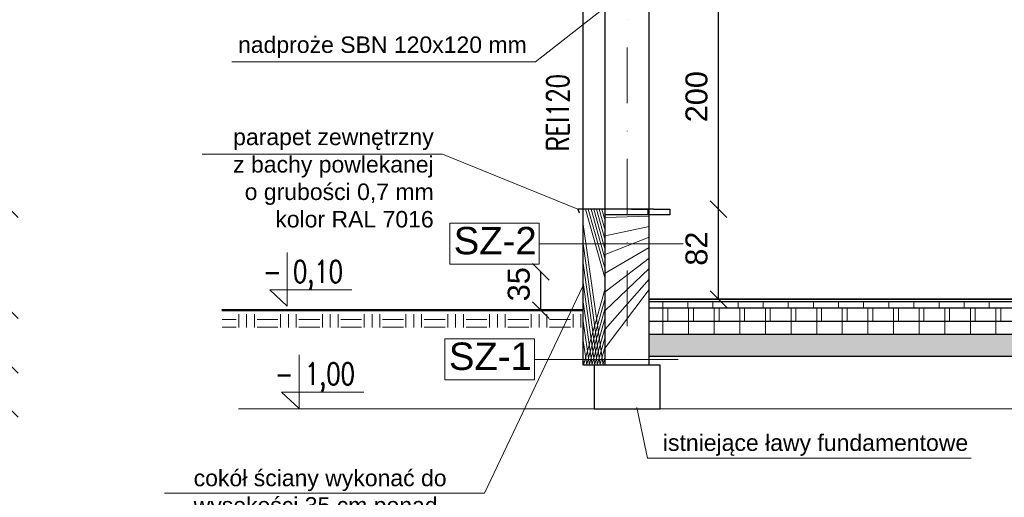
# Model space of a CAD drawing. Header units: millimetres. Extents: x 6197 to 108098, y 4257 to 29730.
# Tile 82 of 148: x 38644 to 39542, y 10991 to 11426. Entities that reach past the tile are written whole.
import ezdxf

# ---------------------------------------------------------------- set-up
doc = ezdxf.new("R2010")
doc.units = ezdxf.units.MM
doc.linetypes.add('DASHDOTX2', pattern=[50.8, 25.4, -12.7, 0, -12.7])
for name, color, linetype, lineweight in [('&_opisy_100', 51, 'Continuous', 20), ('isa_VA361402213E07D_TUsr', 7, 'Continuous', 25), ('isa_VA361402213E07D_TUsr_10A36144A21200DF', 5, 'Continuous', 25)]:
    doc.layers.add(name, color=color, linetype=linetype, lineweight=lineweight)
doc.styles.add('Romans', font='romans.shx', dxfattribs={"width": 0.75})
doc.styles.get("Standard").update_dxf_attribs({"font": 'arial.ttf'})
doc.dimstyles.new('ISO-25', dxfattribs={"dimtxt": 2.5, "dimasz": 2.5, "dimexe": 1.25, "dimexo": 0.625, "dimtad": 1, "dimtxsty": 'Standard', "dimcen": 2.5, "dimadec": 0, "dimazin": 0, "dimtfac": 1, "dimtmove": 0, "dimatfit": 3, "dimfxl": 1, "dimarcsym": 0})
pattern_1 = [(45, (-1177855182.265636, -935728378.3481301), (-11.22532015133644, 11.22532015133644), [])]

# ---------------------------------------------------------------- blocks, each defined once
blk = doc.blocks.new('_Oblique')
at = {"color": 0, "linetype": 'ByBlock', "lineweight": -2}
blk.add_line((-0.5, -0.5), (0.5, 0.5), dxfattribs=at)
blk = doc.blocks.new('*D1316')
at = {"color": 0, "lineweight": -2, "transparency": 16777216}
blk.add_line((39107.76315655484, 10944.30563455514), (39157.76315655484, 10944.30563455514), dxfattribs=at)
at = {"layer": 'Defpoints', "color": 0, "transparency": 16777216}
for p in [(39107.76315655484, 11575.44144099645), (39157.76315655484, 11071.85515814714), (39157.76315655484, 10944.30563455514)]:
    blk.add_point(p, dxfattribs=at)
at = {"color": 0, "lineweight": -2, "transparency": 16777216, "xscale": 15, "yscale": 15, "zscale": 15, "rotation": 180}
blk.add_blockref('_Oblique', (39107.76315655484, 10944.30563455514), dxfattribs=at)
at = {"color": 0, "lineweight": -2, "transparency": 16777216, "xscale": 15, "yscale": 15, "zscale": 15}
blk.add_blockref('_Oblique', (39157.76315655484, 10944.30563455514), dxfattribs=at)
at = {"color": 0, "lineweight": 20, "transparency": 16777216, "insert": (39132.21066107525, 10962.9794275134), "char_height": 20, "attachment_point": 5}
blk.add_mtext('50', dxfattribs=at)
blk = doc.blocks.new('*D1317')
at = {"color": 0, "lineweight": -2, "transparency": 16777216}
blk.add_line((39157.76315655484, 10944.30563455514), (39177.76315655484, 10944.30563455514), dxfattribs=at)
at = {"layer": 'Defpoints', "color": 0, "transparency": 16777216}
for p in [(39157.76315655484, 11575.44144099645), (39177.76315655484, 11071.85515814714), (39177.76315655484, 10944.30563455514)]:
    blk.add_point(p, dxfattribs=at)
at = {"color": 0, "lineweight": -2, "transparency": 16777216, "xscale": 15, "yscale": 15, "zscale": 15, "rotation": 180}
blk.add_blockref('_Oblique', (39157.76315655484, 10944.30563455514), dxfattribs=at)
at = {"color": 0, "lineweight": -2, "transparency": 16777216, "xscale": 15, "yscale": 15, "zscale": 15}
blk.add_blockref('_Oblique', (39177.76315655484, 10944.30563455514), dxfattribs=at)
at = {"color": 0, "lineweight": 20, "transparency": 16777216, "insert": (39172.60471501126, 10962.9794275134), "char_height": 20, "attachment_point": 5}
blk.add_mtext('20', dxfattribs=at)
blk = doc.blocks.new('*D1318')
at = {"color": 0, "lineweight": -2, "transparency": 16777216}
blk.add_line((39177.76315655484, 10944.30563455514), (39217.76315655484, 10944.30563455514), dxfattribs=at)
at = {"layer": 'Defpoints', "color": 0, "transparency": 16777216}
for p in [(39177.76315655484, 11575.44144099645), (39217.76315655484, 11071.85515814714), (39217.76315655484, 10944.30563455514)]:
    blk.add_point(p, dxfattribs=at)
at = {"color": 0, "lineweight": -2, "transparency": 16777216, "xscale": 15, "yscale": 15, "zscale": 15, "rotation": 180}
blk.add_blockref('_Oblique', (39177.76315655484, 10944.30563455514), dxfattribs=at)
at = {"color": 0, "lineweight": -2, "transparency": 16777216, "xscale": 15, "yscale": 15, "zscale": 15}
blk.add_blockref('_Oblique', (39217.76315655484, 10944.30563455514), dxfattribs=at)
at = {"color": 0, "lineweight": 20, "transparency": 16777216, "insert": (39206.48417701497, 10962.9794275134), "char_height": 20, "attachment_point": 5}
blk.add_mtext('40', dxfattribs=at)
blk = doc.blocks.new('*D1319')
at = {"color": 0, "lineweight": -2, "transparency": 16777216}
blk.add_line((39217.76315655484, 10944.30563455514), (39782.76315631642, 10944.30563455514), dxfattribs=at)
at = {"layer": 'Defpoints', "color": 0, "transparency": 16777216}
for p in [(39217.76315655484, 11071.85515814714), (39782.76315631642, 11071.85515814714), (39782.76315631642, 10944.30563455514)]:
    blk.add_point(p, dxfattribs=at)
at = {"color": 0, "lineweight": -2, "transparency": 16777216, "xscale": 15, "yscale": 15, "zscale": 15, "rotation": 180}
blk.add_blockref('_Oblique', (39217.76315655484, 10944.30563455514), dxfattribs=at)
at = {"color": 0, "lineweight": -2, "transparency": 16777216, "xscale": 15, "yscale": 15, "zscale": 15}
blk.add_blockref('_Oblique', (39782.76315631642, 10944.30563455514), dxfattribs=at)
at = {"color": 0, "lineweight": 20, "transparency": 16777216, "insert": (39470.81607761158, 10962.9794275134), "char_height": 20, "attachment_point": 5}
blk.add_mtext('565', dxfattribs=at)
blk = doc.blocks.new('*D1328')
at = {"color": 0, "lineweight": -2, "transparency": 16777216}
blk.add_line((39157.76315655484, 10894.30563455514), (40760.76315655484, 10894.30563455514), dxfattribs=at)
at = {"layer": 'Defpoints', "color": 0, "transparency": 16777216}
for p in [(39157.76315655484, 11071.85515814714), (40760.76315655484, 11071.85515814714), (40760.76315655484, 10894.30563455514)]:
    blk.add_point(p, dxfattribs=at)
at = {"color": 0, "lineweight": -2, "transparency": 16777216, "xscale": 15, "yscale": 15, "zscale": 15, "rotation": 180}
blk.add_blockref('_Oblique', (39157.76315655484, 10894.30563455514), dxfattribs=at)
at = {"color": 0, "lineweight": -2, "transparency": 16777216, "xscale": 15, "yscale": 15, "zscale": 15}
blk.add_blockref('_Oblique', (40760.76315655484, 10894.30563455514), dxfattribs=at)
at = {"color": 0, "lineweight": 20, "transparency": 16777216, "insert": (39976.51947822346, 10912.73092454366), "char_height": 20, "attachment_point": 5}
blk.add_mtext('1603', dxfattribs=at)
blk = doc.blocks.new('*D1330')
at = {"color": 0, "lineweight": -2, "transparency": 16777216}
blk.add_line((39281.10498561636, 11253.35224049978), (39281.10498561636, 11453.35224240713), dxfattribs=at)
at = {"layer": 'Defpoints', "color": 0, "transparency": 16777216}
for p in [(39217.76315655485, 11453.35224240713), (39281.10498561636, 11453.35224240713), (39217.76315655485, 11253.35224049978)]:
    blk.add_point(p, dxfattribs=at)
at = {"color": 0, "lineweight": -2, "transparency": 16777216, "xscale": 15, "yscale": 15, "zscale": 15}
for p, rotation in [((39281.10498561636, 11453.35224240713), 90), ((39281.10498561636, 11253.35224049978), 270)]:
    blk.add_blockref('_Oblique', p, dxfattribs=dict(at, rotation=rotation))
at = {"color": 0, "lineweight": 20, "transparency": 16777216, "insert": (39261.11494912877, 11355.90287261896), "char_height": 20, "attachment_point": 5, "rotation": 90}
blk.add_mtext('200', dxfattribs=at)
blk = doc.blocks.new('*D1331')
at = {"color": 0, "lineweight": -2, "transparency": 16777216}
blk.add_line((39281.10498752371, 11171.35224228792), (39281.10498752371, 11253.35224049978), dxfattribs=at)
at = {"layer": 'Defpoints', "color": 0, "transparency": 16777216}
for p in [(39217.76315655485, 11253.35224049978), (39281.10498752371, 11253.35224049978), (39217.76315655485, 11171.35224228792)]:
    blk.add_point(p, dxfattribs=at)
at = {"color": 0, "lineweight": -2, "transparency": 16777216, "xscale": 15, "yscale": 15, "zscale": 15}
for p, rotation in [((39281.10498752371, 11253.35224049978), 90), ((39281.10498752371, 11171.35224228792), 270)]:
    blk.add_blockref('_Oblique', p, dxfattribs=dict(at, rotation=rotation))
at = {"color": 0, "lineweight": 20, "transparency": 16777216, "insert": (39261.11494912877, 11217.41639524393), "char_height": 20, "attachment_point": 5, "rotation": 90}
blk.add_mtext('82', dxfattribs=at)
blk = doc.blocks.new('*D1369')
at = {"color": 0, "lineweight": -2, "transparency": 16777216}
blk.add_line((39119.06566681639, 11161.35224228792), (39119.06566681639, 11196.26207381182), dxfattribs=at)
at = {"layer": 'Defpoints', "color": 0, "transparency": 16777216}
for p in [(39119.06566681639, 11196.26207381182), (39157.76315655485, 11196.26207381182), (38702.18737091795, 11161.35224228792)]:
    blk.add_point(p, dxfattribs=at)
at = {"color": 0, "lineweight": -2, "transparency": 16777216, "xscale": 15, "yscale": 15, "zscale": 15}
for p, rotation in [((39119.06566681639, 11196.26207381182), 90), ((39119.06566681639, 11161.35224228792), 270)]:
    blk.add_blockref('_Oblique', p, dxfattribs=dict(at, rotation=rotation))
at = {"color": 0, "lineweight": 20, "transparency": 16777216, "insert": (39099.07563223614, 11184.99785619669), "char_height": 20, "attachment_point": 5, "rotation": 90}
blk.add_mtext('35', dxfattribs=at)
blk = doc.blocks.new('*D1350')
at = {"color": 0, "lineweight": -2, "transparency": 16777216}
blk.add_line((38635.0185481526, 11071.35224228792), (38635.0185481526, 11111.35224228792), dxfattribs=at)
at = {"layer": 'Defpoints', "color": 0, "transparency": 16777216}
for p in [(38635.0185481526, 11111.35224228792), (39167.76315655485, 11111.35224228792), (39167.76315655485, 11071.35224228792)]:
    blk.add_point(p, dxfattribs=at)
at = {"color": 0, "lineweight": -2, "transparency": 16777216, "xscale": 15, "yscale": 15, "zscale": 15}
for p, rotation in [((38635.0185481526, 11111.35224228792), 90), ((38635.0185481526, 11071.35224228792), 270)]:
    blk.add_blockref('_Oblique', p, dxfattribs=dict(at, rotation=rotation))
at = {"color": 0, "lineweight": 20, "transparency": 16777216, "insert": (38615.02851834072, 11098.4091573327), "char_height": 20, "attachment_point": 5, "rotation": 90}
blk.add_mtext('40', dxfattribs=at)
blk = doc.blocks.new('*D1351')
at = {"color": 0, "lineweight": -2, "transparency": 16777216}
blk.add_line((38635.01854958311, 11111.35224228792), (38635.01854958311, 11161.35224228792), dxfattribs=at)
at = {"layer": 'Defpoints', "color": 0, "transparency": 16777216}
for p in [(38635.01854958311, 11161.35224228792), (39157.76315655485, 11161.35224228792), (39167.76315655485, 11111.35224228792)]:
    blk.add_point(p, dxfattribs=at)
at = {"color": 0, "lineweight": -2, "transparency": 16777216, "xscale": 15, "yscale": 15, "zscale": 15}
for p, rotation in [((38635.01854958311, 11161.35224228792), 90), ((38635.01854958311, 11111.35224228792), 270)]:
    blk.add_blockref('_Oblique', p, dxfattribs=dict(at, rotation=rotation))
at = {"color": 0, "lineweight": 20, "transparency": 16777216, "insert": (38615.02851834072, 11138.4091573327), "char_height": 20, "attachment_point": 5, "rotation": 90}
blk.add_mtext('50', dxfattribs=at)
blk = doc.blocks.new('*D1352')
at = {"color": 0, "lineweight": -2, "transparency": 16777216}
blk.add_line((38635.0185519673, 11161.35224383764), (38635.0185519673, 11253.35224228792), dxfattribs=at)
at = {"layer": 'Defpoints', "color": 0, "transparency": 16777216}
for p in [(38635.0185519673, 11253.35224228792), (39157.76315679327, 11253.35224228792), (39157.76315655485, 11161.35224383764)]:
    blk.add_point(p, dxfattribs=at)
at = {"color": 0, "lineweight": -2, "transparency": 16777216, "xscale": 15, "yscale": 15, "zscale": 15}
for p, rotation in [((38635.0185519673, 11253.35224228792), 90), ((38635.0185519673, 11161.35224383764), 270)]:
    blk.add_blockref('_Oblique', p, dxfattribs=dict(at, rotation=rotation))
at = {"color": 0, "lineweight": 20, "transparency": 16777216, "insert": (38615.02851834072, 11212.63810842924), "char_height": 20, "attachment_point": 5, "rotation": 90}
blk.add_mtext('92', dxfattribs=at)
blk = doc.blocks.new('*D1353')
at = {"color": 0, "lineweight": -2, "transparency": 16777216}
blk.add_line((38635.01855339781, 11253.35224228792), (38635.01855339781, 11453.35224228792), dxfattribs=at)
at = {"layer": 'Defpoints', "color": 0, "transparency": 16777216}
for p in [(38635.01855339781, 11453.35224228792), (39157.76315679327, 11453.35224228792), (39167.76315655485, 11253.35224228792)]:
    blk.add_point(p, dxfattribs=at)
at = {"color": 0, "lineweight": -2, "transparency": 16777216, "xscale": 15, "yscale": 15, "zscale": 15}
for p, rotation in [((38635.01855339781, 11453.35224228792), 90), ((38635.01855339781, 11253.35224228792), 270)]:
    blk.add_blockref('_Oblique', p, dxfattribs=dict(at, rotation=rotation))
at = {"color": 0, "lineweight": 20, "transparency": 16777216, "insert": (38615.02851834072, 11363.54675703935), "char_height": 20, "attachment_point": 5, "rotation": 90}
blk.add_mtext('200', dxfattribs=at)
blk = doc.blocks.new('*D1356')
at = {"color": 0, "lineweight": -2, "transparency": 16777216}
blk.add_line((38585.01855005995, 11071.35224228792), (38585.01855005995, 11161.35224228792), dxfattribs=at)
at = {"layer": 'Defpoints', "color": 0, "transparency": 16777216}
for p in [(38585.01855005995, 11161.35224228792), (39157.76315655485, 11161.35224228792), (39117.76315655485, 11071.35224228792)]:
    blk.add_point(p, dxfattribs=at)
at = {"color": 0, "lineweight": -2, "transparency": 16777216, "xscale": 15, "yscale": 15, "zscale": 15}
for p, rotation in [((38585.01855005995, 11161.35224228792), 90), ((38585.01855005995, 11071.35224228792), 270)]:
    blk.add_blockref('_Oblique', p, dxfattribs=dict(at, rotation=rotation))
at = {"color": 0, "lineweight": 20, "transparency": 16777216, "insert": (38565.02851834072, 11118.62970965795), "char_height": 20, "attachment_point": 5, "rotation": 90}
blk.add_mtext('90', dxfattribs=at)
blk = doc.blocks.new('*D1357')
at = {"color": 0, "lineweight": -2, "transparency": 16777216}
blk.add_line((38585.01855435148, 11161.35224228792), (38585.01855435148, 11856.45630281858), dxfattribs=at)
at = {"layer": 'Defpoints', "color": 0, "transparency": 16777216}
for p in [(38585.01855435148, 11856.45630281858), (39959.26315655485, 11856.45630281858), (39117.76315655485, 11161.35224228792)]:
    blk.add_point(p, dxfattribs=at)
at = {"color": 0, "lineweight": -2, "transparency": 16777216, "xscale": 15, "yscale": 15, "zscale": 15}
for p, rotation in [((38585.01855435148, 11856.45630281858), 90), ((38585.01855435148, 11161.35224228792), 270)]:
    blk.add_blockref('_Oblique', p, dxfattribs=dict(at, rotation=rotation))
at = {"color": 0, "lineweight": 20, "transparency": 16777216, "insert": (38565.02851834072, 11524.46211129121), "char_height": 20, "attachment_point": 5, "rotation": 90}
blk.add_mtext('695', dxfattribs=at)

msp = doc.modelspace()

# ---------------------------------------------------------------- hatches: boundary and pattern name
at = {"lineweight": 20}
h = msp.add_hatch(dxfattribs=at)
h.set_pattern_fill('ANSI37', color=256, scale=5)
h.set_pattern_definition([(45, (-1177865245.484038, -935728469.828244), (-11.22532015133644, 11.22532015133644), []), (135, (-1177865245.484038, -935728469.828244), (-11.22532015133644, -11.22532015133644), [])])
h.paths.add_polyline_path([(40760.76315655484, 11566.05256288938), (40758.36809434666, 11566.81684404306), (40740.76315655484, 11566.81684404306), (40740.76315655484, 11541.80184667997), (40760.76315655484, 11527.28020363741)])
h.paths.add_polyline_path([(40726.76315655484, 11576.90220170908), (40726.76315655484, 11566.81684404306), (40740.76315655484, 11566.81684404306), (40758.36809434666, 11566.81684404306)])
h.paths.add_polyline_path([(40714.76315655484, 11578.81684404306), (40720.76315655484, 11578.81684404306), (40690.76315655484, 11588.39005487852), (40690.76315655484, 11505.81684416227), (40638.14296283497, 11505.81684416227, 0.1438879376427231), (40684.27896299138, 11470.81684404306), (40700.76315655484, 11470.81684404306), (40700.76315655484, 11566.81684404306), (40714.76315655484, 11566.81684404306)])
h.paths.add_polyline_path([(40638.14296283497, 11505.81684416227), (40529.92226924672, 11505.81684416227), (40529.92226924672, 11470.81684404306), (40684.27896299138, 11470.81684404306, -0.1438879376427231)])
h.paths.add_polyline_path([(40529.92226924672, 11505.81684416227), (40375.52587857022, 11505.81684416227), (40375.52587857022, 11476.81730371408), (40384.64662256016, 11470.81684404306), (40529.92226924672, 11470.81684404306), (40513.8591248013, 11485.84994131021), (40529.92226924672, 11485.84994131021)])
h.paths.add_polyline_path([(40363.48295011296, 11505.81684416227), (40353.48146261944, 11505.81684416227, -0.5404238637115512), (40307.19295086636, 11505.81684416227), (40140.76315655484, 11505.81684416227), (40141.55495586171, 11539.90191906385), (40094.87946095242, 11540.98619490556), (40094.88864793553, 11517.97643094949), (40094.89343919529, 11517.97642820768), (40094.89343919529, 11505.97642820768), (40101.76315655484, 11505.81684404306), (40120.76315655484, 11505.81684404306), (40120.76315655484, 11470.81684404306), (40125.76315655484, 11470.81684404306), (40363.52587857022, 11470.81684404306)])
h.paths.add_polyline_path([(40082.64466848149, 11541.27041023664), (39888.13549675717, 11545.78887539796, -0.3406843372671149), (39854.36278738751, 11546.57341843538), (39835.29250707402, 11547.01642280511), (39835.29470100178, 11523.99591964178), (39835.29584469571, 11523.99591844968), (39835.29584469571, 11512.00690322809), (40082.62438573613, 11506.26143937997), (40082.62438573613, 11506.26143949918)])
h.paths.add_polyline_path([(39823.04822339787, 11547.30085855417), (39618.35386361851, 11552.0559266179, -0.8032007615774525), (39564.33728828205, 11553.31073635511), (39555.05467929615, 11553.52637225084), (39555.00043453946, 11518.98279243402), (39555.00043453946, 11518.51819044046), (39823.01355328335, 11512.29222196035)])
h.paths.add_polyline_path([(39543.04212155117, 11553.80542498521), (39515.72535028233, 11554.43999594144, -0.228592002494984), (39491.69036474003, 11554.99833076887), (39300.19741740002, 11559.44672888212, -0.08806687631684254), (39291.40259518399, 11524.64159160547), (39543.00043453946, 11518.7969514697), (39543.00043453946, 11530.9827921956)])
h.paths.add_polyline_path([(39300.19741740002, 11559.44672888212), (39227.13023032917, 11561.14408605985), (39227.76315655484, 11588.39005475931), (39197.76315703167, 11578.81684404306), (39203.76315655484, 11578.81684404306), (39203.76315655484, 11566.81684404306), (39217.76315655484, 11566.81684404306), (39217.76315655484, 11526.35224228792), (39291.40259518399, 11524.64159160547, 0.08806687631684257)])
h.paths.add_polyline_path([(39191.76315655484, 11576.90220170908), (39160.15821876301, 11566.81684404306), (39177.76315655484, 11566.81684404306), (39191.76315655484, 11566.81684404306)])
h.paths.add_polyline_path([(39177.76315655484, 11566.81684404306), (39160.15821876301, 11566.81684404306), (39157.76315655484, 11566.05256288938), (39157.76315655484, 11526.81684404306), (39177.76315655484, 11526.81684404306)])
h.paths.add_polyline_path([(39177.76315655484, 11522.56926315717), (39157.76315655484, 11497.296613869), (39157.76315655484, 11472.22775178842, 0.05106403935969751), (39177.76315655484, 11466.08404713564)])
h.paths.add_polyline_path([(39177.76315655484, 11522.56926315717), (39177.76315655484, 11526.81684404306), (39157.76315655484, 11526.81684404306), (39157.76315655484, 11497.296613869)])
h.paths.add_polyline_path([(39177.76315655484, 11466.08404713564, -0.05106403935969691), (39157.76315655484, 11472.22775178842), (39157.76315655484, 11453.35224228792), (39177.76315655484, 11453.35224228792)])
h.paths.add_polyline_path([(39177.76315655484, 11253.35224228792), (39157.76315655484, 11253.35224228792), (39157.76315655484, 11111.35224228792), (39177.76315655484, 11111.35224228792)])
h.paths.add_polyline_path([(40760.76315655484, 11263.81684404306), (40740.76315655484, 11263.81684404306), (40740.76315655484, 11111.35224228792), (40760.76315655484, 11111.35224228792)])
h.paths.add_polyline_path([(40760.76315655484, 11462.38707107), (40751.77617826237, 11468.91235559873, -0.02770016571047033), (40740.76315655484, 11466.08404713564), (40740.76315655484, 11413.81684404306), (40760.76315655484, 11413.81684404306)])
h.paths.add_polyline_path([(40760.76315655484, 11527.28020363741), (40740.76315655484, 11541.80184667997), (40740.76315655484, 11476.90871411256), (40751.77617826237, 11468.91235559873, 0.02333087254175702), (40760.76315655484, 11472.22775178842)])
h = msp.add_hatch(dxfattribs=at)
h.set_pattern_fill('ANSI31', color=256, scale=5)
h.set_pattern_definition([(45, (-1177865245.484038, -935728469.828244), (-11.22532015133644, 11.22532015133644), [])])
edge = h.paths.add_edge_path()
edge.add_line((39197.76315655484, 11526.81684404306), (39181.12456192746, 11526.81684404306))
edge.add_line((39181.12456192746, 11526.81684404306), (39177.76315655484, 11522.56926315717))
edge.add_line((39177.76315655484, 11522.56926315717), (39177.76315655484, 11466.08404713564))
edge.add_arc((39197.76315679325, 11566.81684404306), 102.6990573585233, 258.770245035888, 269.9999998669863)
edge.add_line((39197.76315655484, 11464.11778670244), (39197.76315655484, 11526.81684404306))
edge = h.paths.add_edge_path()
edge.add_line((39217.76315655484, 11502.35224228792), (39197.76315655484, 11502.81684404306))
edge.add_line((39197.76315655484, 11502.81684404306), (39197.76315655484, 11464.11778670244))
edge.add_arc((39197.76315631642, 11566.81684404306), 102.6990573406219, 270.0000001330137, 281.2297549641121)
edge.add_line((39217.76315655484, 11466.08404713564), (39217.76315655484, 11471.35224228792))
edge.add_line((39217.76315655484, 11471.35224228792), (39217.76315655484, 11502.35224228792))
edge = h.paths.add_edge_path(flags=17)
edge.add_arc((39197.76315631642, 11566.81684404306), 102.6990573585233, 270.00000013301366, 281.2297549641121, ccw=False)
edge.add_line((39197.76315655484, 11464.11778670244), (39197.76315655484, 11478.24947231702))
edge.add_line((39197.76315655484, 11478.24947231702), (39217.76315655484, 11478.24947231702))
edge.add_line((39217.76315655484, 11478.24947231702), (39217.76315655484, 11466.08404713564))
edge = h.paths.add_edge_path(flags=17)
edge.add_arc((39197.76315679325, 11566.81684404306), 102.6990573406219, 258.770245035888, 269.9999998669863, ccw=False)
edge.add_line((39177.76315655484, 11466.08404713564), (39177.76315655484, 11478.24947219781))
edge.add_line((39177.76315655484, 11478.24947219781), (39197.76315655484, 11478.24947219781))
edge.add_line((39197.76315655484, 11478.24947219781), (39197.76315655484, 11464.11778670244))
h.paths.add_polyline_path([(39217.76315655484, 11248.35224228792), (39197.76315655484, 11248.35224228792), (39197.76315655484, 11111.35224228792), (39217.76315655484, 11111.35224228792), (39217.76315655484, 11171.35224228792)])
h.paths.add_polyline_path([(39197.76315655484, 11248.35224228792), (39177.76315655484, 11248.35224228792), (39177.76315655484, 11111.35224228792), (39197.76315655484, 11111.35224228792)])
at = {"lineweight": 0}
h = msp.add_hatch(dxfattribs=at)
h.set_pattern_fill('ANSI31', color=256, scale=5)
h.set_pattern_definition(pattern_1)
h.paths.add_polyline_path([(39771.76315655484, 11163.35224228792), (39771.76315655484, 11169.35224228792), (39217.76315655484, 11169.35224228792), (39217.76315655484, 11163.35224228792)])
h = msp.add_hatch(dxfattribs=at)
h.set_pattern_fill('ANSI37', color=256, scale=5)
h.set_pattern_definition([(45, (-1177855182.265636, -935728378.3481301), (-11.22532015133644, 11.22532015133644), []), (135, (-1177855182.265636, -935728378.3481301), (-11.22532015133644, -11.22532015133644), [])])
h.paths.add_polyline_path([(39217.76315655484, 11163.35224228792), (39217.76315655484, 11151.35224228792), (39782.76315631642, 11151.35224228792), (39782.76315631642, 11163.35224228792)])
h.paths.add_polyline_path([(39822.76315655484, 11163.35224228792), (39822.76315655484, 11151.35224228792), (40082.76315655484, 11151.35224240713), (40082.76315655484, 11163.35224240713)])
h.paths.add_polyline_path([(40700.76315655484, 11151.35224228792), (40700.76315655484, 11163.35224228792), (40150.76315655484, 11163.35224240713), (40150.76315655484, 11151.35224228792)])
h = msp.add_hatch(dxfattribs=at)
h.set_pattern_fill('EARTH', color=256, scale=3)
h.set_pattern_definition([(0, (25830.16734781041, 5773.629372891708), (19.05, 19.05), [19.05, -19.05]), (0, (25830.16734781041, 5780.773122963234), (19.05, 19.05), [19.05, -19.05]), (0, (25830.16734781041, 5787.91687291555), (19.05, 19.05), [19.05, -19.05]), (90, (25832.54859771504, 5790.298122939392), (-19.05, 19.05), [19.05, -19.05]), (90, (25839.69234790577, 5790.298122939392), (-19.05, 19.05), [19.05, -19.05]), (90, (25846.83609785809, 5790.298122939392), (-19.05, 19.05), [19.05, -19.05])])
h.paths.add_polyline_path([(38828.42329230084, 11157.55412417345), (39157.76315655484, 11157.55412417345), (39157.76315655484, 11145.46572774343), (38828.42329230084, 11145.46572774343)])
h = msp.add_hatch(dxfattribs=at)
h.set_pattern_fill('ANSI31', color=256, scale=5)
h.set_pattern_definition(pattern_1)
h.paths.add_polyline_path([(39782.76315631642, 11139.35224228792), (39782.76315631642, 11151.35224228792), (39217.76315655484, 11151.35224228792), (39217.76315655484, 11139.35224228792)])
h.paths.add_polyline_path([(40082.76315655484, 11139.3522420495), (40082.76315655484, 11151.35224240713), (39822.76315655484, 11151.35224228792), (39822.76315655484, 11139.35224216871)])
h.paths.add_polyline_path([(40700.76315655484, 11139.35224228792), (40700.76315655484, 11151.35224228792), (40150.76315655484, 11151.35224228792), (40150.76315655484, 11139.35224228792)])
h = msp.add_hatch(dxfattribs=at)
h.set_pattern_fill('DOTS', color=256, scale=5)
h.set_pattern_definition([(0, (-1177855182.265636, -935728378.3481301), (3.96875, 7.9375), [0, -7.9375])])
h.paths.add_polyline_path([(39782.76315631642, 11119.35224228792), (39782.76315631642, 11139.35224228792), (39217.76315655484, 11139.35224228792), (39217.76315655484, 11119.35224228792)])
h.paths.add_polyline_path([(40082.76315655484, 11119.35224216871), (40082.76315655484, 11139.3522420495), (39822.76315655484, 11139.35224216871), (39822.76315655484, 11119.35224216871)])
h.paths.add_polyline_path([(40150.76315655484, 11139.35224228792), (40150.76315655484, 11119.35224228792), (40700.76315655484, 11119.35224240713), (40700.76315655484, 11139.35224240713)])

# ---------------------------------------------------------------- linework, layer by layer
at = {"layer": '&_opisy_100', "color": 0}
for points in [[(38887.92671003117, 11213.93458217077), (38887.92671003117, 11164.93766587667), (38871.86356558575, 11179.97076314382), (38946.73446836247, 11179.97076314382)], [(38898.78258838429, 11120.71048384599), (38898.78258838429, 11071.71356755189), (38882.71944393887, 11086.74666481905), (38957.59034671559, 11086.74666481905)]]:
    msp.add_lwpolyline(points, dxfattribs=at)
at = {"linetype": 'DASHDOTX2', "lineweight": 0, "ltscale": 2}
msp.add_line((39197.76315655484, 11807.64558475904), (39197.76315655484, 11111.35224228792), dxfattribs=at)
at = {"lineweight": 30}
for p, q in [((39157.76315655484, 11111.35224228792), (39157.76315655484, 11566.81684404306)), ((39177.76315655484, 11111.35224228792), (39177.76315655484, 11566.81684404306)), ((39217.76315655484, 11111.35224228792), (39217.76315655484, 11502.35224240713)), ((39217.76315655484, 11253.35224228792), (39157.76315655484, 11253.35224228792)), ((40700.76315655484, 11171.35224216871), (39217.76315655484, 11171.35224228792)), ((39217.76315655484, 11171.35224228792), (39771.76315655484, 11171.35224228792)), ((39217.76315655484, 11169.35224228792), (39782.76315631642, 11169.35224228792)), ((39217.76315655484, 11163.35224228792), (39782.76315631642, 11163.35224228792)), ((39217.76315655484, 11151.35224228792), (39771.76315655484, 11151.35224228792)), ((39217.76315655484, 11139.35224228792), (39782.76315631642, 11139.35224193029)), ((39217.76315655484, 11119.35224228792), (39782.76315631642, 11119.35224228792)), ((39227.76315655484, 11111.35224228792), (39157.76315655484, 11111.35224228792)), ((39167.76315655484, 11111.35224228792), (39167.76315655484, 11071.35224228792)), ((39227.76315655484, 11071.35224228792), (39227.76315655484, 11111.35224228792)), ((39167.76315655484, 11071.35224228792), (39227.76315655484, 11071.35224228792))]:
    msp.add_line(p, q, dxfattribs=at)
at = {"lineweight": 20}
for p, q in [((39114.16484894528, 11387.60088509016), (39197.76315655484, 11453.35224228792)), ((39029.34400620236, 11303.56027835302), (39152.76315631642, 11253.35224240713)), ((39067.75108780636, 10994.43422311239), (39157.76315655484, 11183.69888680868)), ((39217.76315655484, 11171.35224228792), (39217.76315655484, 11161.35224228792)), ((39217.76315655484, 11171.35224228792), (39217.76315655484, 11111.35224228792)), ((41009.36655010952, 11071.35224228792), (38843.28900279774, 11071.35224228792)), ((38775.91589917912, 10994.43422311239), (39067.75108780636, 10994.43422311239))]:
    msp.add_line(p, q, dxfattribs=at)
at = {"lineweight": 0}
for p, q in [((39114.16484894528, 11387.60088509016), (38837.40401663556, 11387.60088509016)), ((39029.34400620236, 11303.56027835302), (38810.18025007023, 11303.56027835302)), ((39117.64685525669, 11221.89327639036), (39248.72568406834, 11221.89327639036)), ((39113.20420660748, 11116.52080708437), (39244.28303541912, 11116.52080708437)), ((39216.41335096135, 11026.33819871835), (39206.54635514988, 11072.62612956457)), ((39216.41335096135, 11026.33819871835), (39511.55514588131, 11026.33819871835))]:
    msp.add_line(p, q, dxfattribs=at)
at = {"lineweight": 50}
msp.add_line((39157.76315655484, 11161.35224228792), (38828.23203387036, 11161.35224228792), dxfattribs=at)
at = {"lineweight": 0}
for points in [[(39035.98599281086, 11240.5108262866), (39117.64685525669, 11240.5108262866), (39117.64685525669, 11203.27572649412), (39035.98599281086, 11203.27572649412)], [(39031.54334416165, 11135.13835698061), (39113.20420660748, 11135.13835698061), (39113.20420660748, 11097.90325718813), (39031.54334416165, 11097.90325718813)]]:
    msp.add_lwpolyline(points, close=True, dxfattribs=at)
at = {"layer": 'isa_VA361402213E07D_TUsr', "color": 7, "lineweight": 30}
for p, q in [((39152.76315631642, 11253.35224240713), (39153.99236097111, 11250.0357434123)), ((39201.76315631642, 11253.35224228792), (39216.76315631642, 11253.35224228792)), ((39216.76315631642, 11253.35224228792), (39216.76315631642, 11248.35224228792)), ((39221.76315631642, 11253.35224228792), (39236.76315631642, 11253.35224228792)), ((39236.76315631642, 11253.35224228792), (39236.76315631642, 11248.35224228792)), ((39236.76315631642, 11248.35224228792), (39177.76315655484, 11248.35224228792))]:
    msp.add_line(p, q, dxfattribs=at)
at = {"layer": 'isa_VA361402213E07D_TUsr_10A36144A21200DF', "color": 7, "lineweight": 30}
for p, q in [((39157.76315631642, 11253.35224240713), (39152.76315631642, 11253.35224240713)), ((39201.76315631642, 11253.35224228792), (39157.76315631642, 11253.35224228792)), ((39177.76315631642, 11253.35224228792), (39157.76315631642, 11253.35224240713)), ((39221.76315631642, 11253.35224228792), (39177.76315631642, 11253.35224228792))]:
    msp.add_line(p, q, dxfattribs=at)

# ---------------------------------------------------------------- texts
at = {"layer": '&_opisy_100', "color": 1, "insert": (39124.44911589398, 11306.20410448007), "char_height": 20.25, "width": 420.6382812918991, "attachment_point": 1, "rotation": 89.99999780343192, "style": 'Romans'}
msp.add_mtext('REI120', dxfattribs=at)
at = {"layer": '&_opisy_100', "color": 0, "char_height": 20.25, "width": 420.6382812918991, "attachment_point": 1, "rotation": 359.99999780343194, "style": 'Romans'}
for s, insert in [('- 0,10', (38865.73999347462, 11206.62932461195)), ('- 1,00', (38876.59587182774, 11113.40522628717))]:
    msp.add_mtext(s, dxfattribs=dict(at, insert=insert))
for s, width, insert, char_height, attachment_point in [('\\A1;nadproże SBN 120x120 mm', 305.4220082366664, (39106.22522129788, 11410.79665594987), 15, 3), ('\\A1;parapet zewnętrzny ^Jz bachy powlekanej ^Jo grubości 0,7 mm\\Pkolor RAL 7016', 305.4220082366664, (39021.40437855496, 11326.75604921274), 15, 3), ('SZ-2', 58.96182882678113, (39039.67296542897, 11211.85903984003), 25, 7), ('SZ-1', 58.96182882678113, (39035.23031677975, 11106.48657053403), 25, 7), ('\\A1;istniejące ławy fundamentowe', 305.4220082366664, (39230.39889397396, 11048.07213276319), 15, 1), ('\\A1;cokół ściany wykonać do wysokości 35 cm ponad teren wraz z ociepleniem ze styroduru XPS o grub. 18 cm', 272.7913100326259, (38802.56279029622, 11015.88910323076), 15, 1)]:
    msp.add_mtext_dynamic_manual_height_columns(s, width=width, gutter_width=12.5, heights=[0], dxfattribs=dict(insert=insert, char_height=char_height, attachment_point=attachment_point))

# ---------------------------------------------------------------- dimensions: what is measured, and where the dimension line sits
at = {"lineweight": 20}
dim = msp.add_linear_dim(base=(38585.01855435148, 11856.45630281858), p1=(39117.76315655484, 11161.35224228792), p2=(39959.26315655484, 11856.45630281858), angle=90, text='695', dimstyle='ISO-25', override={"dimtxt": 20, "dimasz": 15, "dimdec": 0, "dimblk1": 'Oblique', "dimblk2": 'Oblique', "dimsah": 1, "dimse1": 1, "dimse2": 1, "dimtmove": 2}, dxfattribs=at)
dim.commit()
dim.dimension.update_dxf_attribs({"geometry": '*D1357', "text_midpoint": (38565.02851834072, 11524.46211129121), "dimtype": 160})
for base, p1, p2, picture, middle in [((39157.76315655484, 10944.30563455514), (39107.76315655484, 11575.44144099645), (39157.76315655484, 11071.85515814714), '*D1316', (39132.21066107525, 10962.9794275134)), ((39177.76315655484, 10944.30563455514), (39157.76315655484, 11575.44144099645), (39177.76315655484, 11071.85515814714), '*D1317', (39172.60471501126, 10962.9794275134)), ((39217.76315655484, 10944.30563455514), (39177.76315655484, 11575.44144099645), (39217.76315655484, 11071.85515814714), '*D1318', (39206.48417701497, 10962.9794275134)), ((40760.76315655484, 10894.30563455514), (39157.76315655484, 11071.85515814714), (40760.76315655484, 11071.85515814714), '*D1328', (39976.51947822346, 10912.73092454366)), ((39782.76315631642, 10944.30563455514), (39217.76315655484, 11071.85515814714), (39782.76315631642, 11071.85515814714), '*D1319', (39470.81607761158, 10962.9794275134))]:
    dim = msp.add_linear_dim(base=base, p1=p1, p2=p2, dimstyle='ISO-25', override={"dimtxt": 20, "dimasz": 15, "dimblk1": 'Oblique', "dimblk2": 'Oblique', "dimsah": 1, "dimse1": 1, "dimse2": 1, "dimtmove": 2}, dxfattribs=at)
    dim.commit()
    dim.dimension.update_dxf_attribs({"geometry": picture, "text_midpoint": middle, "dimtype": 160})
for base, p1, p2, picture, middle in [((38635.01855339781, 11453.35224228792), (39167.76315655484, 11253.35224228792), (39157.76315679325, 11453.35224228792), '*D1353', (38615.02851834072, 11363.54675703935)), ((39281.10498561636, 11453.35224240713), (39217.76315655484, 11253.35224049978), (39217.76315655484, 11453.35224240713), '*D1330', (39261.11494912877, 11355.90287261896)), ((38635.0185519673, 11253.35224228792), (39157.76315655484, 11161.35224383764), (39157.76315679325, 11253.35224228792), '*D1352', (38615.02851834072, 11212.63810842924)), ((39281.10498752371, 11253.35224049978), (39217.76315655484, 11171.35224228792), (39217.76315655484, 11253.35224049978), '*D1331', (39261.11494912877, 11217.41639524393)), ((39119.06566681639, 11196.26207381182), (38702.18737091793, 11161.35224228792), (39157.76315655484, 11196.26207381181), '*D1369', (39099.07563223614, 11184.99785619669)), ((38585.01855005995, 11161.35224228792), (39117.76315655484, 11071.35224228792), (39157.76315655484, 11161.35224228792), '*D1356', (38565.02851834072, 11118.62970965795)), ((38635.01854958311, 11161.35224228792), (39167.76315655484, 11111.35224228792), (39157.76315655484, 11161.35224228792), '*D1351', (38615.02851834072, 11138.4091573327)), ((38635.0185481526, 11111.35224228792), (39167.76315655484, 11071.35224228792), (39167.76315655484, 11111.35224228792), '*D1350', (38615.02851834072, 11098.4091573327))]:
    dim = msp.add_linear_dim(base=base, p1=p1, p2=p2, angle=90, dimstyle='ISO-25', override={"dimtxt": 20, "dimasz": 15, "dimdec": 0, "dimblk1": 'Oblique', "dimblk2": 'Oblique', "dimsah": 1, "dimse1": 1, "dimse2": 1, "dimtmove": 2}, dxfattribs=at)
    dim.commit()
    dim.dimension.update_dxf_attribs({"geometry": picture, "text_midpoint": middle, "dimtype": 160})

doc.saveas('drawing.dxf')
